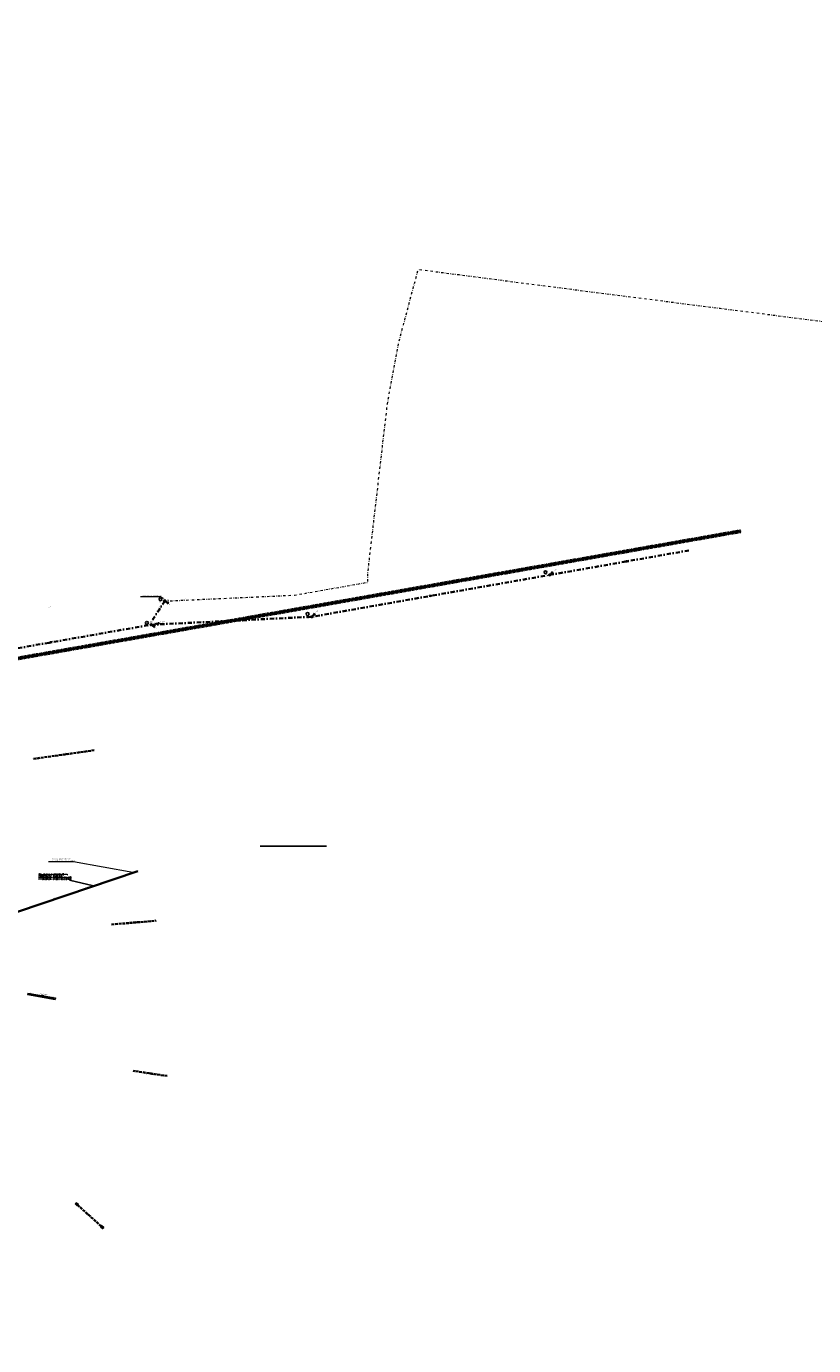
# Model space of a CAD drawing. Header units: metres. Extents: x 166295 to 169354, y 462100 to 463391.
# Tile 26 of 27: x 167861 to 168197, y 462534 to 463096. Entities that reach past the tile are written whole.
import ezdxf
from ezdxf import colors
from ezdxf.entities.mleader import LeaderData, LeaderLine
from ezdxf.enums import TextEntityAlignment as Align
from ezdxf.lldxf.tags import DXFTag
from ezdxf.math import Vec2, Vec3

# ---------------------------------------------------------------- set-up
doc = ezdxf.new("R2010")
doc.units = ezdxf.units.M
doc.header["$LTSCALE"] = 0.2
for name, pattern in [('NLCS-HIDDEN', [4, 2, -2]), ('RI-HWA_PE', [7.8, 6, -1.8]), ('RI-VWA', [11, 5, -3, 0, -3]), ('RI-VWA_BETON', [19, 9, -5, 0, -5]), ('RI-VWA_PE', [15, 7, -4, 0, -4])]:
    doc.linetypes.add(name, pattern=pattern)
for name, color, linetype, lineweight in [('B-OI-RI-VWA-G', 252, 'RI-VWA', 18), ('B-OI-RI-VWA-T18', 252, 'Continuous', 18), ('B-WE-KL-TRACE_WENSTRACE-G', 8, 'NLCS-HIDDEN', 18), ('B-WE-KL-TRACE_WENSTRACE-G2', 252, 'Continuous', 35), ('B-WE-RI-HWA_GOOT_ROOSTERGOOT-G', 252, 'Continuous', 18), ('B-WE-RI-HWA_GOOT_ROOSTERGOOT-V gesloten', 253, 'Continuous', 18), ('B-WE-RI-HWA_STROOMRICHTING-S', 252, 'Continuous', 25), ('B-WE-RI-HWA_TRANSPORTLEIDING_PP_315-G', 252, 'RI-HWA_PE', 35), ('B-WE-RI-HWA_TRANSPORTLEIDING_PP_400-G', 252, 'RI-HWA_PE', 35), ('B-WE-RI-HWA_UITSTROOMBAK-S', 252, 'Continuous', 25), ('B-WE-RI-VWA_PUTNUMMER-S', 252, 'Continuous', 25), ('B-WE-RI-VWA_RIOOLPUT_INSPECTIEPUT-S', 252, 'Continuous', 25), ('B-WE-RI-VWA_RIOOLPUT_INSPECTIEPUT-S-block', 252, 'Continuous', 25), ('B-WE-RI-VWA_STROOMRICHTING-S', 252, 'Continuous', 25), ('B-WE-RI-VWA_TRANSPORTLEIDING_BETON_1000-G', 252, 'RI-VWA_BETON', 18), ('B-WE-RI-VWA_TRANSPORTLEIDING_GVK_1000-G', 252, 'RI-VWA_BETON', 35), ('B-WE-RI-VWA_TRANSPORTLEIDING_HDPE_630-G', 252, 'RI-VWA_BETON', 35), ('B-WE-RI-VWA_TRANSPORTLEIDING_PE_250-G-block', 252, 'RI-VWA_PE', 35), ('N-WE-RI-PERSLEIDING_160-G', 87, 'RI-PERS', 35), ('N-WE-RI-PERSLEIDING_BOB-S', 87, 'Continuous', 25), ('N-WE-RI-PERSLEIDING_STROOMRICHTING-S', 87, 'Continuous', 25), ('X-XX-AL-M', 7, 'Continuous', 18)]:
    doc.layers.add(name, color=color, linetype=linetype, lineweight=lineweight)
doc.styles.add('NLCS-ISO', font='NLCS-ISO.ttf')
doc.styles.add('NLCS-ISO-M200-T25', font='NLCS-ISO.ttf', dxfattribs={"height": 0.5})
doc.styles.add('ROMANS', font='romans.shx')
tags = doc.linetypes.add('RI-PERS', pattern='A,7,-2,["P",Standard,S=1.8,R=0,X=-0.5,Y=-0.9],-2,7,-2,[102,NLCS.SHX,S=1,R=180,X=0,Y=0],-2', length=22).pattern_tags.tags
tags[6] = DXFTag(74, 10)

# ---------------------------------------------------------------- blocks, each defined once
blk = doc.blocks.new('*U59')
at = {"ltscale": 0.1}
blk.add_hatch(color=256, dxfattribs=at).paths.add_polyline_path([(-2.5, 0), (2.5, -0.8), (2.5, 0.8)])
at = {"ltscale": 0.1, "flags": 128}
blk.add_lwpolyline([(-2.5, 0), (2.5, -0.8), (2.5, 0.8)], close=True, dxfattribs=at)
at = {"ltscale": 0.1, "style": 'NLCS-ISO'}
for tag, p in [('MAT', (-0.5, 0.5)), ('BOBL', (-191.4, -3.2))]:
    blk.add_attdef(tag, text='', height=1.8, dxfattribs=at).set_placement(p, align=Align.BOTTOM_RIGHT)
for tag, p in [('DIA', (0.5, 0.5)), ('BOBR', (209.2, -3.2))]:
    blk.add_attdef(tag, text='', height=1.8, dxfattribs=at).set_placement(p, align=Align.BOTTOM_LEFT)
at = {"ltscale": 0.1, "style": 'NLCS-ISO', "flags": 1}
blk.add_attdef('PUTNR-L', text='', height=1.8, dxfattribs=at).set_placement((-0.8, -5.9), align=Align.BOTTOM_RIGHT)
at = {"ltscale": 0.1, "style": 'NLCS-ISO'}
blk.add_attdef('JVA', text='', height=1.8, dxfattribs=at).set_placement((0, -1), align=Align.TOP_CENTER)
at = {"ltscale": 0.1, "style": 'NLCS-ISO', "flags": 1}
blk.add_attdef('PUTNR-L', text='', height=1.8, dxfattribs=at).set_placement((1.9, -5.8), align=Align.BOTTOM_LEFT)
blk = doc.blocks.new('SRI-PUT_INSPECTIE-SO')
at = {"lineweight": -3, "flags": 128}
blk.add_lwpolyline([(-2, -2), (2, -2), (2, 2), (-2, 2)], close=True, dxfattribs=at)
at = {"lineweight": -3, "ltscale": 1.5}
blk.add_circle((0, 0), 2, dxfattribs=at)
at = {"ltscale": 0.1, "style": 'NLCS-ISO'}
blk.add_text('I', height=2.5, dxfattribs=at).set_placement((0, 0), align=Align.MIDDLE_CENTER)
blk = doc.blocks.new('*U60')
at = {"ltscale": 0.1}
blk.add_hatch(color=256, dxfattribs=at).paths.add_polyline_path([(-2.5, 0), (2.5, -0.8), (2.5, 0.8)])
at = {"ltscale": 0.1, "flags": 128}
blk.add_lwpolyline([(-2.5, 0), (2.5, -0.8), (2.5, 0.8)], close=True, dxfattribs=at)
at = {"ltscale": 0.1, "style": 'NLCS-ISO'}
for tag, p in [('MAT', (-0.5, 0.5)), ('BOBL', (-23.6, -3.2))]:
    blk.add_attdef(tag, text='', height=1.8, dxfattribs=at).set_placement(p, align=Align.BOTTOM_RIGHT)
for tag, p in [('DIA', (0.5, 0.5)), ('BOBR', (15.4, 0))]:
    blk.add_attdef(tag, text='', height=1.8, dxfattribs=at).set_placement(p, align=Align.BOTTOM_LEFT)
at = {"ltscale": 0.1, "style": 'NLCS-ISO', "flags": 1}
blk.add_attdef('PUTNR-L', text='', height=1.8, dxfattribs=at).set_placement((-0.8, -5.9), align=Align.BOTTOM_RIGHT)
at = {"ltscale": 0.1, "style": 'NLCS-ISO'}
blk.add_attdef('JVA', text='', height=1.8, dxfattribs=at).set_placement((0, -1), align=Align.TOP_CENTER)
at = {"ltscale": 0.1, "style": 'NLCS-ISO', "flags": 1}
blk.add_attdef('PUTNR-L', text='', height=1.8, dxfattribs=at).set_placement((1.9, -5.8), align=Align.BOTTOM_LEFT)
blk = doc.blocks.new('*U61')
at = {"ltscale": 0.1}
blk.add_hatch(color=256, dxfattribs=at).paths.add_polyline_path([(-2.5, 0), (2.5, -0.8), (2.5, 0.8)])
at = {"ltscale": 0.1, "flags": 128}
blk.add_lwpolyline([(-2.5, 0), (2.5, -0.8), (2.5, 0.8)], close=True, dxfattribs=at)
at = {"ltscale": 0.1, "style": 'NLCS-ISO'}
for tag, p in [('MAT', (-0.5, 0.5)), ('BOBL', (-5.9, -3.2))]:
    blk.add_attdef(tag, text='', height=1.8, dxfattribs=at).set_placement(p, align=Align.BOTTOM_RIGHT)
for tag, p in [('DIA', (0.5, 0.5)), ('BOBR', (10, 0))]:
    blk.add_attdef(tag, text='', height=1.8, dxfattribs=at).set_placement(p, align=Align.BOTTOM_LEFT)
at = {"ltscale": 0.1, "style": 'NLCS-ISO', "flags": 1}
blk.add_attdef('PUTNR-L', text='', height=1.8, dxfattribs=at).set_placement((-0.8, -5.9), align=Align.BOTTOM_RIGHT)
at = {"ltscale": 0.1, "style": 'NLCS-ISO'}
blk.add_attdef('JVA', text='', height=1.8, dxfattribs=at).set_placement((0, -1), align=Align.TOP_CENTER)
at = {"ltscale": 0.1, "style": 'NLCS-ISO', "flags": 1}
blk.add_attdef('PUTNR-L', text='', height=1.8, dxfattribs=at).set_placement((1.9, -5.8), align=Align.BOTTOM_LEFT)
blk = doc.blocks.new('*U259')
at = {"ltscale": 0.1}
blk.add_hatch(color=256, dxfattribs=at).paths.add_polyline_path([(-2.5, 0), (2.5, 0.8), (2.5, -0.8)])
at = {"ltscale": 0.1, "flags": 128}
blk.add_lwpolyline([(-2.5, 0), (2.5, 0.8), (2.5, -0.8)], close=True, dxfattribs=at)
at = {"ltscale": 0.1, "style": 'NLCS-ISO'}
for tag, p in [('BOBL', (-23.7, 0)), ('MAT', (-1, 0.5))]:
    blk.add_attdef(tag, text='', height=1.8, dxfattribs=at).set_placement(p, align=Align.BOTTOM_RIGHT)
for tag, p in [('DIA', (1, 0.5)), ('BOBR', (27, 0))]:
    blk.add_attdef(tag, text='', height=1.8, dxfattribs=at).set_placement(p, align=Align.BOTTOM_LEFT)
blk.add_attdef('JVA', text='', height=1.8, dxfattribs=at).set_placement((0, -1), align=Align.TOP_CENTER)
blk = doc.blocks.new('SRI-UITSTROOMBAK-SO')
for p, q in [((-3.3, 0), (3.2, 0)), ((-3.3, 11.6), (3.2, 11.6)), ((-3.3, 0), (-3.3, 11.6)), ((-2.7, 0.5), (-2.7, 11.6)), ((-2.7, 0.5), (2.8, 0.5)), ((2.8, 0.5), (2.8, 11.6)), ((3.2, 0), (3.2, 11.6))]:
    blk.add_line(p, q)
at = {"flags": 128}
blk.add_lwpolyline([(-3.3, 11.6), (3.2, 11.6), (3.2, 0), (-3.3, 0)], close=True, dxfattribs=at)
blk = doc.blocks.new('*U260')
at = {"ltscale": 0.1}
blk.add_hatch(color=256, dxfattribs=at).paths.add_polyline_path([(-2.5, 0), (2.5, 0.8), (2.5, -0.8)])
at = {"ltscale": 0.1, "flags": 128}
blk.add_lwpolyline([(-2.5, 0), (2.5, 0.8), (2.5, -0.8)], close=True, dxfattribs=at)
at = {"ltscale": 0.1, "style": 'NLCS-ISO'}
for tag, p in [('BOBL', (-26.8, 0)), ('MAT', (-1, 0.5))]:
    blk.add_attdef(tag, text='', height=1.8, dxfattribs=at).set_placement(p, align=Align.BOTTOM_RIGHT)
for tag, p in [('DIA', (1, 0.5)), ('BOBR', (33, 0))]:
    blk.add_attdef(tag, text='', height=1.8, dxfattribs=at).set_placement(p, align=Align.BOTTOM_LEFT)
blk.add_attdef('JVA', text='', height=1.8, dxfattribs=at).set_placement((0, -1), align=Align.TOP_CENTER)
blk = doc.blocks.new('*U261')
at = {"ltscale": 0.1}
blk.add_hatch(color=256, dxfattribs=at).paths.add_polyline_path([(-2.5, 0), (2.5, 0.8), (2.5, -0.8)])
at = {"ltscale": 0.1, "flags": 128}
blk.add_lwpolyline([(-2.5, 0), (2.5, 0.8), (2.5, -0.8)], close=True, dxfattribs=at)
at = {"ltscale": 0.1, "style": 'NLCS-ISO'}
for tag, p in [('BOBL', (-57.7, 0)), ('MAT', (-1, 0.5))]:
    blk.add_attdef(tag, text='', height=1.8, dxfattribs=at).set_placement(p, align=Align.BOTTOM_RIGHT)
for tag, p in [('DIA', (1, 0.5)), ('BOBR', (55.5, 0))]:
    blk.add_attdef(tag, text='', height=1.8, dxfattribs=at).set_placement(p, align=Align.BOTTOM_LEFT)
blk.add_attdef('JVA', text='', height=1.8, dxfattribs=at).set_placement((0, -1), align=Align.TOP_CENTER)
blk = doc.blocks.new('*U221')
for q in [(7.4, -6.1), (8.7, -4)]:
    blk.add_line((1.7, -1.1), q)
blk.add_circle((-9, 3.9), 3.09)
at = {"ltscale": 0.1, "style": 'NLCS-ISO'}
blk.add_attdef('PUTNR', text='', height=1.8, dxfattribs=at).set_placement((-9, 5.7), align=Align.MIDDLE_CENTER)
blk.add_attdef('PUTHGT', text='', height=1.8, rotation=328.0449, dxfattribs=at).set_placement((6.5, -4.1), align=Align.MIDDLE_LEFT)
blk = doc.blocks.new('sl-einddop')
at = {"layer": 'B-WE-RI-VWA_TRANSPORTLEIDING_PE_250-G-block', "ltscale": 0.2}
h = blk.add_hatch(color=256, dxfattribs=at)
h.dxf.hatch_style = 1
h.paths.add_polyline_path([(0, 0), (-0.17, -0.3), (0.17, -0.3)])
at = {"layer": 'B-WE-RI-VWA_TRANSPORTLEIDING_PE_250-G-block', "ltscale": 0.2, "flags": 128}
blk.add_lwpolyline([(0, 0), (-0.17, -0.3), (0.17, -0.3)], close=True, dxfattribs=at)
at = {"layer": 'B-WE-RI-VWA_TRANSPORTLEIDING_PE_250-G-block', "ltscale": 0.2, "const_width": 0.1, "flags": 128}
blk.add_lwpolyline([(-0.17, -0.5), (0.17, -0.5)], dxfattribs=at)
blk = doc.blocks.new('*U267')
at = {"ltscale": 0.1}
blk.add_hatch(color=256, dxfattribs=at).paths.add_polyline_path([(2.5, 0), (-2.5, 0.8), (-2.5, -0.8)])
at = {"ltscale": 0.1, "flags": 128}
blk.add_lwpolyline([(2.5, 0), (-2.5, 0.8), (-2.5, -0.8)], close=True, dxfattribs=at)
at = {"ltscale": 0.1, "style": 'NLCS-ISO'}
for tag, p in [('BOBL', (-21.5, 0)), ('MAT', (-1, 0.5))]:
    blk.add_attdef(tag, text='', height=1.8, dxfattribs=at).set_placement(p, align=Align.BOTTOM_RIGHT)
for tag, p in [('DIA', (1, 0.5)), ('BOBR', (17.1, 0))]:
    blk.add_attdef(tag, text='', height=1.8, dxfattribs=at).set_placement(p, align=Align.BOTTOM_LEFT)
blk.add_attdef('JVA', text='', height=1.8, dxfattribs=at).set_placement((0, -1), align=Align.TOP_CENTER)
blk = doc.blocks.new('*U269')
at = {"ltscale": 0.1}
blk.add_hatch(color=256, dxfattribs=at).paths.add_polyline_path([(-2.5, 0), (2.5, 0.8), (2.5, -0.8)])
at = {"ltscale": 0.1, "flags": 128}
blk.add_lwpolyline([(-2.5, 0), (2.5, 0.8), (2.5, -0.8)], close=True, dxfattribs=at)
at = {"ltscale": 0.1, "style": 'NLCS-ISO'}
for tag, p in [('BOBL', (-45.8, 0)), ('MAT', (-1, 0.5))]:
    blk.add_attdef(tag, text='', height=1.8, dxfattribs=at).set_placement(p, align=Align.BOTTOM_RIGHT)
for tag, p in [('DIA', (1, 0.5)), ('BOBR', (41, 0))]:
    blk.add_attdef(tag, text='', height=1.8, dxfattribs=at).set_placement(p, align=Align.BOTTOM_LEFT)
blk.add_attdef('JVA', text='', height=1.8, dxfattribs=at).set_placement((0, -1), align=Align.TOP_CENTER)
blk = doc.blocks.new('SRI-STROOMRICHTING_LINKS-SO')
at = {"ltscale": 0.1}
blk.add_hatch(color=256, dxfattribs=at).paths.add_polyline_path([(-2.5, 0), (2.5, 0.8), (2.5, -0.8)])
at = {"ltscale": 0.1, "flags": 128}
blk.add_lwpolyline([(-2.5, 0), (2.5, 0.8), (2.5, -0.8)], close=True, dxfattribs=at)
at = {"ltscale": 0.1, "style": 'NLCS-ISO'}
for tag, p in [('BOBL', (-5.8, 0)), ('MAT', (-1, 0.5))]:
    blk.add_attdef(tag, text='', height=1.8, dxfattribs=at).set_placement(p, align=Align.BOTTOM_RIGHT)
for tag, p in [('DIA', (1, 0.5)), ('BOBR', (7.4, 0))]:
    blk.add_attdef(tag, text='', height=1.8, dxfattribs=at).set_placement(p, align=Align.BOTTOM_LEFT)
blk.add_attdef('JVA', text='', height=1.8, dxfattribs=at).set_placement((0, -1), align=Align.TOP_CENTER)
blk = doc.blocks.new('SRI-BOB-SO')
at = {"ltscale": 0.1, "style": 'NLCS-ISO'}
blk.add_attdef('B.O.B.', text='', height=1.8, dxfattribs=at).set_placement((0.1, 0), align=Align.BOTTOM_CENTER)
blk = doc.blocks.new('*U230')
at = {"ltscale": 0.1}
blk.add_hatch(color=256, dxfattribs=at).paths.add_polyline_path([(-2.5, 0), (2.5, -0.8), (2.5, 0.8)])
at = {"ltscale": 0.1, "flags": 128}
blk.add_lwpolyline([(-2.5, 0), (2.5, -0.8), (2.5, 0.8)], close=True, dxfattribs=at)
at = {"ltscale": 0.1, "style": 'NLCS-ISO'}
for tag, p in [('MAT', (-0.5, 0.5)), ('BOBL', (-186.3, -3.2))]:
    blk.add_attdef(tag, text='', height=1.8, dxfattribs=at).set_placement(p, align=Align.BOTTOM_RIGHT)
for tag, p in [('DIA', (0.5, 0.5)), ('BOBR', (135, -3.2))]:
    blk.add_attdef(tag, text='', height=1.8, dxfattribs=at).set_placement(p, align=Align.BOTTOM_LEFT)
at = {"ltscale": 0.1, "style": 'NLCS-ISO', "flags": 1}
blk.add_attdef('PUTNR-L', text='', height=1.8, dxfattribs=at).set_placement((-0.8, -5.9), align=Align.BOTTOM_RIGHT)
at = {"ltscale": 0.1, "style": 'NLCS-ISO'}
blk.add_attdef('JVA', text='', height=1.8, dxfattribs=at).set_placement((0, -1), align=Align.TOP_CENTER)
at = {"ltscale": 0.1, "style": 'NLCS-ISO', "flags": 1}
blk.add_attdef('PUTNR-L', text='', height=1.8, dxfattribs=at).set_placement((1.9, -5.8), align=Align.BOTTOM_LEFT)
blk = doc.blocks.new('*U229')
at = {"ltscale": 0.1}
blk.add_hatch(color=256, dxfattribs=at).paths.add_polyline_path([(-2.5, 0), (2.5, -0.8), (2.5, 0.8)])
at = {"ltscale": 0.1, "flags": 128}
blk.add_lwpolyline([(-2.5, 0), (2.5, -0.8), (2.5, 0.8)], close=True, dxfattribs=at)
at = {"ltscale": 0.1, "style": 'NLCS-ISO'}
for tag, p in [('MAT', (-0.5, 0.5)), ('BOBL', (-246.7, -3.2))]:
    blk.add_attdef(tag, text='', height=1.8, dxfattribs=at).set_placement(p, align=Align.BOTTOM_RIGHT)
for tag, p in [('DIA', (0.5, 0.5)), ('BOBR', (249, -3.2))]:
    blk.add_attdef(tag, text='', height=1.8, dxfattribs=at).set_placement(p, align=Align.BOTTOM_LEFT)
at = {"ltscale": 0.1, "style": 'NLCS-ISO', "flags": 1}
blk.add_attdef('PUTNR-L', text='', height=1.8, dxfattribs=at).set_placement((-0.8, -5.9), align=Align.BOTTOM_RIGHT)
at = {"ltscale": 0.1, "style": 'NLCS-ISO'}
blk.add_attdef('JVA', text='', height=1.8, dxfattribs=at).set_placement((0, -1), align=Align.TOP_CENTER)
at = {"ltscale": 0.1, "style": 'NLCS-ISO', "flags": 1}
blk.add_attdef('PUTNR-L', text='', height=1.8, dxfattribs=at).set_placement((1.9, -5.8), align=Align.BOTTOM_LEFT)
blk = doc.blocks.new('*U227')
at = {"ltscale": 0.1}
blk.add_hatch(color=256, dxfattribs=at).paths.add_polyline_path([(-2.5, 0), (2.5, -0.8), (2.5, 0.8)])
at = {"ltscale": 0.1, "flags": 128}
blk.add_lwpolyline([(-2.5, 0), (2.5, -0.8), (2.5, 0.8)], close=True, dxfattribs=at)
at = {"ltscale": 0.1, "style": 'NLCS-ISO'}
for tag, p in [('MAT', (-0.5, 0.5)), ('BOBL', (-155.3, -3.2))]:
    blk.add_attdef(tag, text='', height=1.8, dxfattribs=at).set_placement(p, align=Align.BOTTOM_RIGHT)
for tag, p in [('DIA', (0.5, 0.5)), ('BOBR', (131.2, -3.2))]:
    blk.add_attdef(tag, text='', height=1.8, dxfattribs=at).set_placement(p, align=Align.BOTTOM_LEFT)
at = {"ltscale": 0.1, "style": 'NLCS-ISO', "flags": 1}
blk.add_attdef('PUTNR-L', text='', height=1.8, dxfattribs=at).set_placement((-0.8, -5.9), align=Align.BOTTOM_RIGHT)
at = {"ltscale": 0.1, "style": 'NLCS-ISO'}
blk.add_attdef('JVA', text='', height=1.8, dxfattribs=at).set_placement((0, -1), align=Align.TOP_CENTER)
at = {"ltscale": 0.1, "style": 'NLCS-ISO', "flags": 1}
blk.add_attdef('PUTNR-L', text='', height=1.8, dxfattribs=at).set_placement((1.9, -5.8), align=Align.BOTTOM_LEFT)
blk = doc.blocks.new('*U228')
for q in [(6.2, 7.3), (7.9, 5.4)]:
    blk.add_line((1.5, 1.3), q)
blk.add_circle((-8.9, 5.7), 3.09)
at = {"ltscale": 0.1, "style": 'NLCS-ISO'}
blk.add_attdef('PUTNR', text='', height=1.8, dxfattribs=at).set_placement((-8.9, 5.7), align=Align.MIDDLE_CENTER)
blk.add_attdef('PUTHGT', text='', height=1.8, rotation=41.8849, dxfattribs=at).set_placement((5.7, 5.1), align=Align.MIDDLE_LEFT)
blk = doc.blocks.new('*U226')
for q in [(5.9, 7.6), (7.7, 5.8)]:
    blk.add_line((1.4, 1.4), q)
blk.add_circle((-8.8, 6), 3.09)
at = {"ltscale": 0.1, "style": 'NLCS-ISO'}
blk.add_attdef('PUTNR', text='', height=1.8, dxfattribs=at).set_placement((-8.8, 6), align=Align.MIDDLE_CENTER)
blk.add_attdef('PUTHGT', text='', height=1.8, rotation=44.5052, dxfattribs=at).set_placement((5.4, 5.4), align=Align.MIDDLE_LEFT)
blk = doc.blocks.new('Inspectieputdeksel 610x610')
h = blk.add_hatch()
h.set_pattern_fill('ANGLE', color=253, scale=0.2)
h.set_pattern_definition([(0, (0, 0), (0, 0.055), [0.04, -0.015]), (90, (0, 0), (-0.055, 3e-18), [0.04, -0.015])])
h.paths.add_polyline_path([(-0.305, -0.305), (0.305, -0.305), (0.305, 0.305), (-0.305, 0.305)])
blk.add_lwpolyline([(-0.305, -0.305), (0.305, -0.305), (0.305, 0.305), (-0.305, 0.305)], close=True)
blk.add_circle((0, 0), 0.26)

msp = doc.modelspace()

# ---------------------------------------------------------------- hatches: boundary and pattern name
at = {"layer": 'B-WE-RI-HWA_GOOT_ROOSTERGOOT-V gesloten'}
h = msp.add_hatch(dxfattribs=at)
h.set_pattern_fill('ANSI37', color=256, scale=0.05, angle=347.6842)
h.set_pattern_definition([(32.684210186, (-18268.33981, 7033.2779), (-0.085726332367, 0.133613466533), []), (122.684210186, (-18268.33981, 7033.2779), (-0.133613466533, -0.085726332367), [])])
h.paths.add_polyline_path([(167866.98, 462682.76), (167862.03, 462683.61), (167861.95, 462683.12), (167872.87, 462681.25), (167872.95, 462681.75), (167867.97, 462682.59), (167867.47, 462682.73)])

# ---------------------------------------------------------------- linework, layer by layer
msp.add_line((167960.7, 462746.45), (167989.04, 462746.45))
at = {"layer": 'B-OI-RI-VWA-G', "flags": 128}
msp.add_lwpolyline([(167920.03, 462850.88), (167923.54, 462851.04), (167975.41, 462853.4), (168006.6, 462858.89), (168006.71, 462863.4), (168014.99, 462934.92), (168014.99, 462934.92), (168019.74, 462960.71), (168028.11, 462992.24), (168045.48, 462990), (168101.18, 462982.78), (168156.89, 462975.66), (168213.66, 462968.41), (168230.6, 462975.44), (168301.01, 462973.49), (168341.95, 462970.72), (168382.89, 462967.85), (168425.11, 462965.04), (168463.96, 462987.97), (168501.27, 463010.07), (168548.9, 463024.29), (168597.03, 463038.59), (168645.15, 463052.88), (168693.26, 463067.23), (168741.36, 463081.62), (168788.5, 463095.83), (168834.08, 463086.27), (168880.69, 463076.82), (168927.43, 463067.18), (168971.87, 463060), (169011.29, 463053.06), (169053.48, 463022.07), (169097.94, 462988.23), (169116.46, 462988.83), (169149.56, 463005.3), (169180.06, 463020.72), (169230.75, 463000.04), (169283.5, 462979.64), (169289.32, 462979), (169307.91, 462963.82), (169314.62, 462963.82), (169354.02, 462949.48)], dxfattribs=at)
at = {"layer": 'B-WE-KL-TRACE_WENSTRACE-G', "ltscale": 0.5, "flags": 128}
msp.add_lwpolyline([(167410.67, 462818.36), (167410.83, 462817.37), (167412.85, 462817.71), (167420.87, 462815.01), (167422.32, 462814.52, 0.094446), (167433.04, 462813.04, -0.001561), (167438.21, 462813.29, -0.03151), (167534.77, 462811.69, -0.02225), (167602.47, 462803.24, 0.041212), (167606.44, 462802.9, 0.041013), (167610.39, 462803.21), (167613.72, 462803.76), (167607.64, 462769.52, 0.036978), (167499.77, 462781.36, 0.023972), (167490.87, 462781.25, 0.012762), (167481.32, 462780.42, -0.001383), (167480.15, 462780.29, -0.01501), (167467.45, 462779.33, -0.007234), (167461.32, 462779.13, 0.007722), (167438.7, 462778.4, 0.003041), (167429.8, 462777.92), (167423.81, 462773.58, 0.077674), (167422.27, 462772.06), (167419.95, 462771.66), (167420.12, 462770.68), (167422.86, 462771.14, -0.094113), (167424.39, 462772.77), (167430.15, 462776.94, -0.002942), (167438.75, 462777.4, -0.007722), (167461.34, 462778.13, 0.007234), (167467.5, 462778.33, 0.01501), (167480.26, 462779.3, 0.001383), (167481.43, 462779.43, -0.012762), (167490.93, 462780.25, -0.023972), (167499.73, 462780.36, -0.032941), (167595.8, 462770.6), (167586.84, 462720.17, 0.055062), (167487.37, 462726.27), (167472.5, 462725.54), (167455.83, 462724.73), (167455.88, 462723.73), (167472.96, 462724.56), (167487.42, 462725.27, -0.055063), (167586.67, 462719.18), (167583.24, 462699.31, 0.034206), (167518.42, 462704.67), (167518.32, 462704.58, 0.016207), (167490.34, 462704.24), (167475.1, 462703.5), (167474.79, 462676.99), (167469.79, 462677.05), (167469.77, 462676.05), (167474.77, 462675.99), (167513.52, 462675.52), (167512.44, 462643.91), (167472.89, 462644.39), (167472.88, 462643.39), (167515.61, 462642.88, -0.027959), (167510.71, 462604.79), (167507.12, 462604.85), (167506.58, 462571.76), (167454.49, 462572.61), (167455.13, 462611.9), (167454.13, 462611.92), (167453.47, 462571.62), (167507.56, 462570.74), (167508.1, 462603.84), (167511.54, 462603.78, 0.028616), (167516.61, 462642.86), (167527.47, 462642.73, -0.012848), (167525.72, 462624.55, -0.015493), (167522.38, 462602.79), (167521.84, 462599.85), (167517.04, 462573.97), (167535.4, 462568.69, 0.006774), (167548.33, 462565.16, 0.027332), (167601.3, 462554.51), (167584.57, 462534.14), (167585.34, 462533.5), (167602.46, 462554.34), (167683.75, 462543.01), (167721.66, 462537.73), (167728.8, 462551.11), (167748.51, 462548.36), (167748.65, 462549.35), (167729.3, 462552.05), (167736.99, 462566.47), (167738.69, 462590.21), (167739.89, 462606.99), (167749.77, 462606.28), (167757.93, 462605.7), (167760.86, 462611.19), (167770.61, 462629.46), (167789.58, 462625.28), (167789.8, 462626.25), (167771.1, 462630.38), (167774.92, 462637.54), (167785.93, 462658.18), (167786.92, 462660.04, 0.005182), (167805.96, 462655.97), (167806.16, 462656.95, -0.005108), (167787.41, 462660.95), (167819.59, 462721.26, 0.223087), (167821.93, 462724.98, 0.003248), (167821.97, 462725.33, 0.133429), (167819.79, 462739.15), (167806.86, 462767.99, 0.061342), (167794.62, 462788.21), (167807.88, 462804.34, -0.179074), (167839.37, 462822.74), (168165.74, 462880.17), (168165.57, 462881.16), (167839.2, 462823.72, 0.179074), (167807.11, 462804.98), (167793.99, 462789.01, 0.053653), (167779.37, 462803.65, 0.093577), (167747.76, 462820.61, 0.005505), (167745.72, 462821.23), (167725.98, 462826.99), (167715.46, 462830.08, 0.023713), (167718.2, 462848.32, 0.032883), (167719.11, 462873.87), (167718.11, 462873.84, -0.032477), (167717.24, 462848.73, 0.043605), (167585.82, 462891.95, 0.008076), (167560.74, 462897.41), (167560.94, 462897.93), (167569.98, 462921.66), (167569.04, 462922.01), (167560.73, 462900.19, 0.036184), (167447.14, 462914.42), (167447.09, 462913.42, -0.036131), (167560.37, 462899.24), (167560, 462898.29), (167548.45, 462867.97, 0.000969), (167548.1, 462867.04, 0.013834), (167543.5, 462853.56), (167531.39, 462858.14, 0.065497), (167506.17, 462864.06), (167478.33, 462866.84), (167477.28, 462868.12), (167450.39, 462870.81), (167450.29, 462869.82), (167476.76, 462867.17), (167477.82, 462865.89), (167506.07, 462863.06, -0.065497), (167531.04, 462857.2), (167543.21, 462852.61, 0.004913), (167541.77, 462847.76, 0.0091), (167539.38, 462838.74, 0.025841), (167534.39, 462812.72, 0.028285), (167447.59, 462814.67), (167447.45, 462827.66), (167445.15, 462827.64), (167445.16, 462826.64), (167446.46, 462826.65), (167446.59, 462814.64, 0.002745), (167438.17, 462814.29, 0.001561), (167432.99, 462814.04, -0.094446), (167422.64, 462815.47), (167421.19, 462815.95), (167412.93, 462818.74)], format="xyb", close=True, dxfattribs=at)
at = {"layer": 'B-WE-KL-TRACE_WENSTRACE-G2', "const_width": 1, "flags": 128}
msp.add_lwpolyline([(168165.65, 462880.67), (167839.29, 462823.23, 0.179074), (167807.49, 462804.66), (167794.37, 462788.69)], format="xyb", dxfattribs=at)
at = {"layer": 'B-WE-RI-HWA_GOOT_ROOSTERGOOT-G'}
for points in [[(167861.62, 462683.73), (167861.51, 462683.1)], [(167861.61, 462683.73), (167873.47, 462681.73)], [(167861.51, 462683.1), (167873.37, 462681.09)], [(167873.46, 462681.73), (167873.35, 462681.1)]]:
    msp.add_lwpolyline(points, dxfattribs=at)
at = {"layer": 'B-WE-RI-HWA_TRANSPORTLEIDING_PP_315-G'}
for points in [[(167890, 462787.28), (167863.74, 462783.56)], [(167897.3, 462712.99), (167916.43, 462714.64)], [(167921.12, 462648.44), (167906.54, 462650.63)]]:
    msp.add_lwpolyline(points, dxfattribs=at)
at = {"layer": 'B-WE-RI-HWA_TRANSPORTLEIDING_PP_400-G'}
msp.add_lwpolyline([(167892.96, 462584.39), (167882.98, 462593.35)], dxfattribs=at)
at = {"layer": 'B-WE-RI-VWA_TRANSPORTLEIDING_BETON_1000-G', "ltscale": 0.2, "flags": 128}
msp.add_lwpolyline([(167914.24, 462840.79, 0, 0, 0), (167916.6, 462841.2, 5, 5, 0)], format="xyseb", dxfattribs=at)
at = {"layer": 'B-WE-RI-VWA_TRANSPORTLEIDING_GVK_1000-G', "flags": 128}
for points in [[(168084.17, 462862.01), (168143.9, 462872.52)], [(167914.24, 462840.79), (167982.73, 462844.16), (168084.17, 462862.01)], [(167830.54, 462826.06), (167914.24, 462840.79)]]:
    msp.add_lwpolyline(points, dxfattribs=at)
at = {"layer": 'B-WE-RI-VWA_TRANSPORTLEIDING_HDPE_630-G'}
msp.add_lwpolyline([(167920.03, 462850.88), (167914.08, 462841.65)], dxfattribs=at)
at = {"layer": 'N-WE-RI-PERSLEIDING_160-G', "ltscale": 0.2}
msp.add_lwpolyline([(167908.6, 462735.72), (167846.98, 462715.05)], dxfattribs=at)
at = {"layer": 'N-WE-RI-PERSLEIDING_BOB-S'}
msp.add_line((167879.37, 462731.9), (167889.59, 462729.44), dxfattribs=at)

# ---------------------------------------------------------------- block references
at = {"zscale": 20, "rotation": 274.2705334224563}
msp.add_blockref('sl-einddop', (167916.6, 462841.2), dxfattribs=at)
at = {"layer": 'B-WE-RI-HWA_STROOMRICHTING-S', "xscale": 0.2, "yscale": 0.2, "zscale": 0.2}
for name, p, rotation, values in [('*U261', (167877.46, 462785.58), 8.345470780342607, {'MAT': 'PP', 'DIA': '400', 'JVA': 'tijdelijke ontsluiting', 'BOBL': '7,20', 'BOBR': '7,60'}), ('*U269', (167907.25, 462713.85), 4.92812160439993, {'MAT': 'beton', 'DIA': '800', 'BOBL': '7,10', 'BOBR': '7,30'}), ('*U260', (167913.6, 462649.57), 351.464884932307, {'MAT': 'PP', 'DIA': '400', 'JVA': 'tijdelijke ontsluiting', 'BOBL': '7,60', 'BOBR': '7,60'}), ('*U259', (167887.43, 462589.35), 318.0523789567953, {'MAT': 'PP', 'DIA': '400', 'BOBL': '7,60', 'BOBR': '7,60'})]:
    msp.add_blockref(name, p, dxfattribs=dict(at, rotation=rotation)).add_auto_attribs(values)
at = {"layer": 'B-WE-RI-HWA_STROOMRICHTING-S'}
ref = msp.add_blockref('*U267', (167868.03, 462682.65), dxfattribs=dict(at, xscale=0.2, yscale=0.2, zscale=0.2, rotation=350.4267304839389))
ref.add_attrib('MAT', 'beton', dxfattribs={"layer": '0', "ltscale": 0.1, "height": 0.36, "rotation": 350.4267, "style": 'NLCS-ISO'}).set_placement((167867.48, 462683.15), align=Align.BOTTOM_RIGHT)
ref.add_attrib('DIA', '500x250', dxfattribs={"layer": '0', "ltscale": 0.1, "height": 0.36, "rotation": 350.4267, "style": 'NLCS-ISO'}).set_placement((167868.25, 462683.02), align=Align.BOTTOM_LEFT)
ref.add_attrib('BOBL', '8,70+', dxfattribs={"layer": '0', "ltscale": 0.1, "height": 0.36, "rotation": 350.4267, "style": 'NLCS-ISO'}).set_placement((167863.78, 462683.37), align=Align.BOTTOM_RIGHT)
ref.add_attrib('BOBR', '8.70+', dxfattribs={"layer": '0', "ltscale": 0.1, "height": 0.36, "rotation": 350.4267, "style": 'NLCS-ISO'}).set_placement((167871.4, 462682.08), align=Align.BOTTOM_LEFT)
at = {"layer": 'B-WE-RI-HWA_UITSTROOMBAK-S', "yscale": 0.1, "zscale": 0.1}
for p, xscale, rotation in [((167882.98, 462593.35), 0.1, 48.05237895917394), ((167892.92, 462584.42), -0.1, 228.0523789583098)]:
    msp.add_blockref('SRI-UITSTROOMBAK-SO', p, dxfattribs=dict(at, xscale=xscale, rotation=rotation))
at = {"layer": 'B-WE-RI-VWA_PUTNUMMER-S', "xscale": 0.2, "yscale": 0.2, "zscale": 0.2}
for name, p, values in [('*U228', (168084.17, 462862.01), {'PUTNR': '.....', 'PUTHGT': '+/- 9,40+'}), ('*U221', (167920.03, 462850.87), {'PUTNR': 'foam', 'PUTHGT': '+9.00'}), ('*U226', (167982.73, 462844.16), {'PUTNR': '.....', 'PUTHGT': ' +/- 9,30+'}), ('*U221', (167914.24, 462840.78), {'PUTNR': '13909', 'PUTHGT': '+8.60'})]:
    msp.add_blockref(name, p, dxfattribs=at).add_auto_attribs(values)
at = {"layer": 'B-WE-RI-VWA_RIOOLPUT_INSPECTIEPUT-S', "xscale": 0.2000000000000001, "yscale": 0.2000000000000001, "zscale": 0.2000000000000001, "rotation": 27.3461363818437}
msp.add_blockref('SRI-PUT_INSPECTIE-SO', (167920.03, 462850.88), dxfattribs=at)
at = {"layer": 'B-WE-RI-VWA_RIOOLPUT_INSPECTIEPUT-S-block'}
for p, rotation in [((168084.17, 462862.01), 279.9809941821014), ((167914.24, 462840.78), 279.9809941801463), ((167982.73, 462844.16), 279.9809941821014)]:
    msp.add_blockref('Inspectieputdeksel 610x610', p, dxfattribs=dict(at, rotation=rotation))
at = {"layer": 'B-WE-RI-VWA_STROOMRICHTING-S', "xscale": 0.2000000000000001, "yscale": 0.2000000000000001, "zscale": 0.2000000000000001}
for name, p, rotation, values in [('*U227', (168116.69, 462867.73), 9.980994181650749, {'MAT': 'GVK', 'DIA': '%%C1000', 'BOBL': '5.71+', 'BOBR': '5.76+', 'JVA': 'L=60m'}), ('*U229', (168033.26, 462853.05), 9.980994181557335, {'MAT': 'GVK', 'DIA': '%%C1000', 'BOBL': '5.61+', 'BOBR': '5.71+', 'JVA': 'L=103m'}), ('*U60', (167917.63, 462847.16), 57.17493455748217, {'MAT': 'HDPE', 'DIA': '%%C630', 'BOBL': '5.54', 'BOBR': '5.56', 'JVA': 'L=12m'}), ('*U61', (167917.09, 462841.29), 9.980994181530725, {'MAT': 'Beton', 'DIA': '%%C1000', 'BOBL': '5.54', 'BOBR': '0,1%'}), ('*U230', (167953.73, 462842.73), 2.817856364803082, {'MAT': 'GVK', 'DIA': '%%C1000', 'BOBL': '5.54+', 'BOBR': '5.61+', 'JVA': 'L=68m'}), ('*U59', (167871, 462833.18), 9.980994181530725, {'MAT': 'GVK', 'DIA': '%%C1000', 'BOBL': '5.46', 'BOBR': '5.54', 'JVA': 'L=85m'})]:
    msp.add_blockref(name, p, dxfattribs=dict(at, rotation=rotation)).add_auto_attribs(values)
at = {"layer": 'N-WE-RI-PERSLEIDING_BOB-S', "xscale": 0.2, "yscale": 0.2, "zscale": 0.2, "rotation": 18.53990574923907}
for p, values in [((167908.3, 462735.7), {'B.O.B.': '7,90+'}), ((167887.02, 462728.57), {'B.O.B.': '5,70+'}), ((167893.05, 462730.54), {'B.O.B.': '5,70+'})]:
    msp.add_blockref('SRI-BOB-SO', p, dxfattribs=at).add_auto_attribs(values)
at = {"layer": 'N-WE-RI-PERSLEIDING_STROOMRICHTING-S'}
ref = msp.add_blockref('SRI-STROOMRICHTING_LINKS-SO', (167874.05, 462724.13), dxfattribs=dict(at, xscale=0.2, yscale=0.2, zscale=0.2, rotation=18.53990574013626))
ref.add_attrib('MAT', 'HDPE', dxfattribs={"layer": '0', "ltscale": 0.1, "height": 0.36, "rotation": 18.5399, "style": 'NLCS-ISO'}).set_placement((167873.83, 462724.16), align=Align.BOTTOM_RIGHT)
ref.add_attrib('DIA', '160', dxfattribs={"layer": '0', "ltscale": 0.1, "height": 0.36, "rotation": 18.5399, "style": 'NLCS-ISO'}).set_placement((167874.21, 462724.29), align=Align.BOTTOM_LEFT)

# ---------------------------------------------------------------- texts
at = {"layer": 'B-OI-RI-VWA-T18', "style": 'NLCS-ISO'}
for s, rotation, p in [('pvc %%C400', 2.5964, (167870.35, 462848.23)), ('+7.01', 2.6173, (167917.55, 462850.34)), ('+7.01', 2.6173, (167920.76, 462851.07)), ('pvc ∅400', 2.6173, (167926.75, 462851.37))]:
    msp.add_text(s, height=0.36, rotation=rotation, dxfattribs=at).set_placement(p)
at = {"layer": 'N-WE-RI-PERSLEIDING_BOB-S', "insert": (167866.34, 462734.61), "char_height": 0.4, "width": 31.2879, "attachment_point": 1, "style": 'ROMANS'}
msp.add_mtext('Gestuurde boring van HDPE leiding 160 mm.\\P\\pxql;Minimale diepte t.p.v. de beek: 5,70\\PMinimale diepte t.p.v. uittredend maaiveld 1:+7.90\\PMinimale diepte t.p.v. uittredend maaiveld 2:+8.10', dxfattribs=at)

# ---------------------------------------------------------------- leaders
at = {"layer": 'X-XX-AL-M'}
ml = msp.add_multileader_mtext('Standard', dxfattribs=at)
ml.set_content('herplaatsen foampicker ', color=256, style='NLCS-ISO-M200-T25')
ml.set_leader_properties(color=256, linetype='ByLayer', lineweight=-1)
ml.build(insert=Vec2(0, 0))
ml.multileader.update_dxf_attribs({"text_left_attachment_type": 5, "text_right_attachment_type": 5, "dogleg_length": 0.5, "arrow_head_size": 0.5})
ctx = ml.context
ctx.base_point, ctx.char_height, ctx.arrow_head_size, ctx.landing_gap_size, ctx.plane_origin = Vec3(167910.35, 462852.62), 0.5, 0.5, 0.18, Vec3(167919.39, 462852.84)
ctx.left_attachment, ctx.right_attachment = 5, 5
notes = []
notes.append((ctx, [(1, (1, 1, 0), (167918.26, 462852.62), (-1, 0), 0.5, [(0, [(167919.89, 462851.75)], 0, [])])]))
ctx.mtext.insert, ctx.mtext.flow_direction = Vec3(167910.53, 462853.27), 5
ml = msp.add_multileader_mtext('Standard', dxfattribs=at)
ml.set_content('Leiding opgetrokken tot maaiveldniveau en afgedopt', color=256, style='NLCS-ISO-M200-T25')
ml.set_leader_properties(color=256, linetype='ByLayer', lineweight=-1)
ml.build(insert=Vec2(0, 0))
ml.multileader.update_dxf_attribs({"text_left_attachment_type": 5, "text_right_attachment_type": 5, "dogleg_length": 0.5, "arrow_head_size": 0.5})
ctx = ml.context
ctx.base_point, ctx.char_height, ctx.arrow_head_size, ctx.landing_gap_size, ctx.plane_origin = Vec3(167871.92, 462739.74), 0.5, 0.5, 0.18, Vec3(167881.98, 462734.33)
ctx.left_attachment, ctx.right_attachment = 5, 5
notes.append((ctx, [(1, (1, 1, 0), (167881.13, 462739.74), (-1, 0), 0.5, [(0, [(167906.85, 462735.13)], 0, [])])]))
ctx.mtext.insert, ctx.mtext.width, ctx.mtext.flow_direction = Vec3(167872.1, 462741.22), 9.8742, 5
for ctx, leaders in notes:
    for number, flags, end, landing, length, lines in leaders:
        leader = LeaderData()
        leader.index, (leader.has_last_leader_line, leader.has_dogleg_vector, leader.attachment_direction) = number, flags
        leader.last_leader_point, leader.dogleg_vector, leader.dogleg_length = Vec3(end), Vec3(landing), length
        for number, points, colour, breaks in lines:
            line = LeaderLine()
            line.index, line.vertices, line.color, line.breaks = number, Vec3.list(points), colors.encode_raw_color(colour), breaks
            leader.lines.append(line)
        ctx.leaders.append(leader)

doc.saveas('drawing.dxf')
